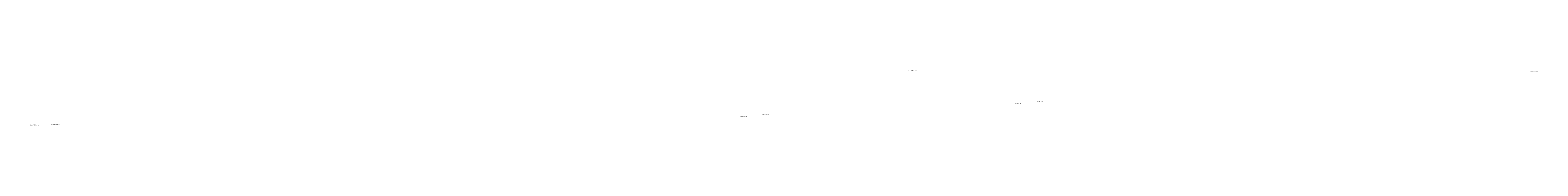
# Model space of a CAD drawing. Header units: millimetres. Extents: x -11064034 to 12176239, y -803770 to 320261.
# Tile 1 of 16: x 706413 to 1837690, y -778902 to -737290. Entities that reach past the tile are written whole.
import ezdxf

# ---------------------------------------------------------------- set-up
doc = ezdxf.new("R2010")
doc.units = ezdxf.units.MM
doc.header["$MEASUREMENT"] = 0
doc.styles.get("Standard").update_dxf_attribs({"font": 'times.ttf'})

msp = doc.modelspace()

# ---------------------------------------------------------------- texts
at = {"linetype": 'Continuous', "insert": (3206006.8, -737965.2, -872.2), "char_height": 500, "attachment_point": 4}
msp.add_mtext('\\pi-3681.68709;R.C.C. SQUARE HEAD\\P\\pi-2747.47657;2000 x 2000 x 400', dxfattribs=at)
at = {"color": 0, "linetype": 'Continuous', "char_height": 750, "attachment_point": 4}
for s, insert in [('\\pi-2369.23216;Sandy Soil ', (3222485.8, -761936.9)), ('\\pi-2369.23216;Sandy Soil ', (3238715.1, -760693.7)), ('\\pi-3354.99279;Rock CR-59 %  ', (3222553.8, -778514.1)), ('\\pi-3354.99279;Rock CR-54 %  ', (3238783.1, -778040.7)), ('\\pi-2644.46647;Yellow Soil', (3222485.8, -771963.1)), ('\\pi-2644.46647;Yellow Soil', (3238715.1, -770448.6))]:
    msp.add_mtext(s, dxfattribs=dict(at, insert=insert))

doc.saveas('drawing.dxf')
